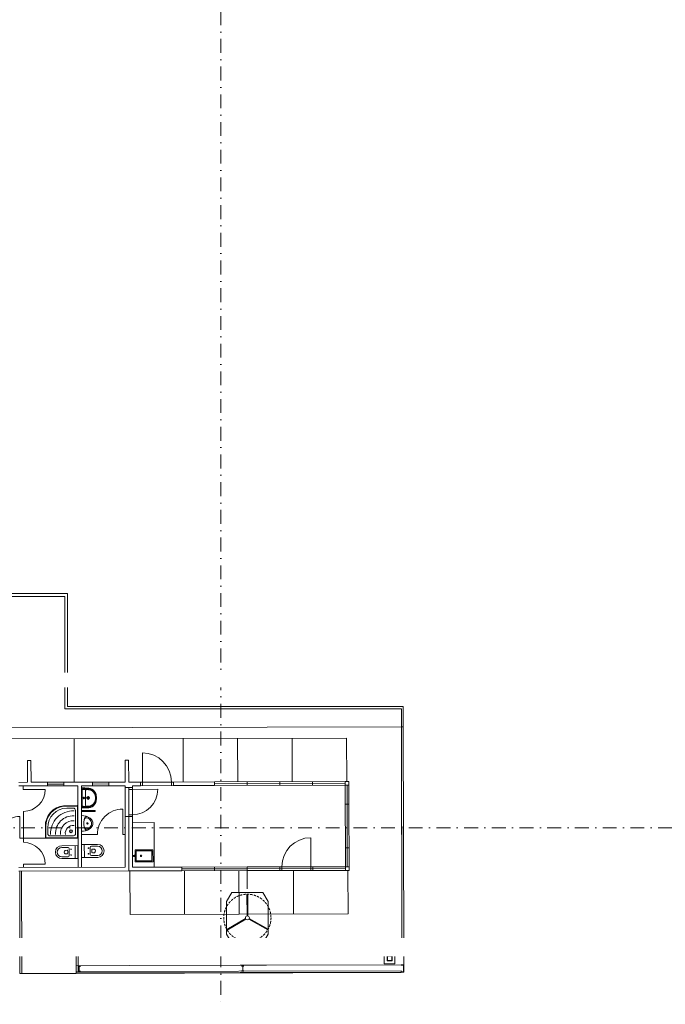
# Model space of a CAD drawing. Header units: millimetres. Extents: x -725694 to 4766210, y -2984614 to 2187451.
# Tile 185 of 256: x 445016 to 462781, y -4850 to 22233. Entities that reach past the tile are written whole.
import ezdxf
from ezdxf import colors
from ezdxf.entities.mleader import LeaderData, LeaderLine
from ezdxf.math import Vec2, Vec3

# ---------------------------------------------------------------- set-up
doc = ezdxf.new("R2010")
doc.units = ezdxf.units.MM
for name, pattern in [('CENTERX2', [101.6, 63.5, -12.7, 12.7, -12.7]), ('DASHDOT', [25.4, 12.7, -6.35, 0, -6.35]), ('HIDDEN', [9.525, 6.35, -3.175])]:
    doc.linetypes.add(name, pattern=pattern)
for name, color, linetype, lineweight in [('A99_N_txt-popis-50 @ 200', 7, 'Continuous', 9), ('A99_S_kce-rez-ten', 7, 'Continuous', 9), ('A99_S_osy', 7, 'CENTERX2', 5)]:
    doc.layers.add(name, color=color, linetype=linetype, lineweight=lineweight)
doc.styles.add('A99_popis', font='isocpeur.ttf')

# ---------------------------------------------------------------- blocks, each defined once
blk = doc.blocks.new('800-100')
at = {"linetype": 'Continuous', "lineweight": 0}
for p, q in [((0, -100), (0, 800)), ((50, 0), (-850, 0)), ((-800, -100), (-800, 0)), ((50, -100), (-850, -100))]:
    blk.add_line(p, q, dxfattribs=at)
blk.add_arc((0, 0), 800, 90, 180, dxfattribs=at)
blk = doc.blocks.new('wc-pud')
at = {"lineweight": 5}
for p, q in [((-178, -442), (-178, 0)), ((-178, 0), (178, 0)), ((178, 0), (178, -442)), ((-178, -75), (178, -75)), ((-128, -442), (-128, -270)), ((-98, -240), (98, -240)), ((-92, -190), (-62, -190)), ((-78, -175), (-78, -205)), ((62, -190), (92, -190)), ((78, -175), (78, -205)), ((128, -270), (128, -442)), ((-50, -300), (-50, -352)), ((-30, -280), (30, -280)), ((50, -300), (50, -352))]:
    blk.add_line(p, q, dxfattribs=at)
for centre in [(-78, -190), (78, -190)]:
    blk.add_circle(centre, 7.5, dxfattribs=at)
for centre, radius, start, end in [((-98, -270), 30, 90, 180), ((98, -270), 30, 0, 90), ((0, -442), 178, 180, 0), ((0, -442), 128, 180, 0), ((-30, -300), 20, 90, 180), ((2, -318), 61.7, 213.2659, 268.4872), ((-2, -318), 61.7, 271.5128, 326.7341), ((30, -300), 20, 0, 90)]:
    blk.add_arc(centre, radius, start, end, dxfattribs=at)
blk = doc.blocks.new('rohova-kruh90')
at = {"lineweight": 0}
for points in [[(0, 0), (874, 0, 0.40794), (896, 22), (896, 330, 0.390394), (391, 892), (22, 896, 0.409143), (0, 874)], [(7, 22, 0.406743), (22, 7), (874, 7, 0.406734), (889, 22), (889, 330, 0.39027), (391, 885), (22, 889, 0.40753), (7, 874)], [(13, 22, 0.404377), (22, 13), (874, 13, 0.404372), (883, 22), (883, 330, 0.390143), (391, 878), (22, 883, 0.404372), (13, 874)], [(125, 829, 0.407116), (67, 771), (67, 125, 0.41872), (125, 67), (771, 67, 0.418721), (829, 125), (829, 289, 0.409609), (305, 829)]]:
    blk.add_lwpolyline(points, format="xyb", close=True, dxfattribs=at)
for radius in [41.1, 30.3]:
    blk.add_circle((193, 193), radius, dxfattribs=at)
for radius, start, end in [(620, 357.6545, 92.364), (485, 356.9971, 93.0214), (350, 355.833, 94.1855), (216, 353.2059, 96.8126)]:
    blk.add_arc((132, 132), radius, start, end, dxfattribs=at)
blk = doc.blocks.new('I160')
for p, q in [((-37, 160), (-37, 158)), ((-37, 160), (37, 160)), ((-37, 0), (-37, 2)), ((37, 0), (-37, 0)), ((-8, 148), (-34, 154)), ((-8, 12), (-34, 6)), ((-3, 18), (-3, 142)), ((3, 18), (3, 142)), ((8, 148), (34, 154)), ((8, 12), (34, 6)), ((37, 160), (37, 158)), ((37, 0), (37, 2))]:
    blk.add_line(p, q)
for centre, radius, start, end in [((-33, 158), 3.8, 180, 256), ((-33, 2), 3.8, 104, 180), ((-9, 142), 6.3, 0, 76), ((-9, 18), 6.3, 284, 0), ((9, 142), 6.3, 104, 180), ((9, 18), 6.3, 180, 256), ((33, 158), 3.8, 284, 0), ((33, 2), 3.8, 0, 76)]:
    blk.add_arc(centre, radius, start, end)
blk = doc.blocks.new('TURNIKET')
at = {"lineweight": 0, "ltscale": 2}
for p, q in [((-575, 450), (-425, 700)), ((-425, 700), (425, 700)), ((575, 450), (425, 700)), ((-575, 450), (-575, -450)), ((-51, 18), (-568, 316)), ((-41, 35), (-558, 334)), ((558, 334), (41, 35)), ((568, 316), (51, 18)), ((575, 450), (575, -450)), ((-10, -53), (-10, -650)), ((10, -53), (10, -650)), ((-575, -450), (-425, -700)), ((575, -450), (425, -700)), ((-425, -700), (425, -700))]:
    blk.add_line(p, q, dxfattribs=at)
at = {"linetype": 'HIDDEN', "lineweight": 0, "ltscale": 10}
blk.add_circle((0, 0), 650, dxfattribs=at)
at = {"lineweight": 0, "ltscale": 2}
blk.add_circle((0, 0), 54, dxfattribs=at)

msp = doc.modelspace()

# ---------------------------------------------------------------- linework, layer by layer
at = {"layer": 'A99_S_kce-rez-ten', "lineweight": 9, "ltscale": 2}
for p, q in [((455532.6, -3162.2), (455520, 3275.6)), ((455520, 2777.8), (443712, 2752.8)), ((455520, 2777.8), (443712, 2752.8)), ((455520, 2777.8), (455570, 2777.9)), ((455520, 2777.8), (455570, 2777.9)), ((455532.6, -3162.2), (455520, 2777.8)), ((455582.7, -3212.1), (455570, 2777.9)), ((455582.7, -3212.1), (455570, 2777.9)), ((443712.7, 2452.8), (454012.7, 2474.6)), ((443712.7, 2452.8), (454012.7, 2474.6)), ((446515.2, 1258.7), (446512.7, 2458.7)), ((446515.2, 1258.7), (446512.7, 2458.7)), ((449515.2, 1265.1), (449512.7, 2465.1)), ((449515.2, 1265.1), (449512.7, 2465.1)), ((451015.2, 1268.3), (451012.7, 2468.3)), ((451015.2, 1268.3), (451012.7, 2468.3)), ((452515.2, 1271.4), (452512.7, 2471.4)), ((452515.2, 1271.4), (452512.7, 2471.4)), ((454015.2, 1274.6), (454012.7, 2474.6)), ((454015.2, 1274.6), (454012.7, 2474.6)), ((445226.7, 1856), (445326.7, 1856.2)), ((445226.7, 1856), (445326.7, 1856.2)), ((445227.9, 1256), (445226.7, 1856)), ((445227.9, 1256), (445226.7, 1856)), ((445327.9, 1256.2), (445326.7, 1856.2)), ((445327.9, 1256.2), (445326.7, 1856.2)), ((448013.9, 1861.9), (447913.9, 1861.7)), ((448013.9, 1861.9), (447913.9, 1861.7)), ((447915.2, 1261.7), (447913.9, 1861.7)), ((447915.2, 1261.7), (447913.9, 1861.7)), ((448015.2, 1261.9), (448013.9, 1861.9)), ((448015.2, 1261.9), (448013.9, 1861.9)), ((445227.9, 1256), (444990.7, 1255.5)), ((444990.9, 1155.5), (445778.1, 1157.2)), ((444990.9, 1155.5), (445778.1, 1157.2)), ((445115.6, 1055.8), (445115.4, 1155.8)), ((445115.6, 1055.8), (445115.4, 1155.8)), ((445777.9, 1257.2), (445327.9, 1256.2)), ((446227.9, 1258.1), (445777.9, 1257.2)), ((446227.9, 1258.1), (445777.9, 1257.2)), ((445778.1, 1157.2), (445777.9, 1257.2)), ((445778.1, 1157.2), (445777.9, 1257.2)), ((446228, 1208.1), (445778, 1207.2)), ((446228, 1208.1), (445778, 1207.2)), ((446228.1, 1158.1), (445778.1, 1157.2)), ((446228.1, 1158.1), (445778.1, 1157.2)), ((447015.2, 1259.8), (446227.9, 1258.1)), ((447015.2, 1259.8), (446227.9, 1258.1)), ((446227.9, 1258.1), (446228.1, 1158.1)), ((446227.9, 1258.1), (446228.1, 1158.1)), ((446228.1, 1158.1), (446615.4, 1159)), ((446228.1, 1158.1), (446615.4, 1159)), ((446620.2, -1081), (446615.4, 1159)), ((446620.2, -1081), (446615.4, 1159)), ((446715.4, 1159.2), (447015.4, 1159.8)), ((446715.4, 1159.2), (447015.4, 1159.8)), ((446720.2, -1080.8), (446715.4, 1159.2)), ((446720.2, -1080.8), (446715.4, 1159.2)), ((447465.2, 1260.8), (447015.2, 1259.8)), ((447465.2, 1260.8), (447015.2, 1259.8)), ((447015.4, 1159.8), (447015.2, 1259.8)), ((447015.4, 1159.8), (447015.2, 1259.8)), ((447465.3, 1210.8), (447015.3, 1209.8)), ((447465.3, 1210.8), (447015.3, 1209.8)), ((447465.4, 1160.8), (447015.4, 1159.8)), ((447465.4, 1160.8), (447015.4, 1159.8)), ((447915.2, 1261.7), (447465.2, 1260.8)), ((447915.2, 1261.7), (447465.2, 1260.8)), ((447465.2, 1260.8), (447465.4, 1160.8)), ((447465.2, 1260.8), (447465.4, 1160.8)), ((447465.4, 1160.8), (447915.4, 1161.7)), ((447465.4, 1160.8), (447915.4, 1161.7)), ((447915.4, 1161.7), (447915.5, 1111.7)), ((447915.4, 1161.7), (447915.5, 1111.7)), ((448015.5, 1111.9), (447915.5, 1111.7)), ((448015.5, 1111.9), (447915.5, 1111.7)), ((447915.6, 1061.7), (447915.5, 1111.7)), ((447915.6, 1061.7), (447915.5, 1111.7)), ((448015.2, 1261.9), (448344.2, 1262.6)), ((448344.2, 1262.6), (448015.2, 1261.9)), ((448015.2, 1261.9), (448344.2, 1262.6)), ((448344.2, 1262.6), (448015.2, 1261.9)), ((448115.5, 1112.1), (448015.5, 1111.9)), ((448115.5, 1112.1), (448015.5, 1111.9)), ((448017.2, 311.9), (448015.5, 1111.9)), ((448115.6, 1062.1), (448115.5, 1112.1)), ((448115.6, 1062.1), (448115.5, 1112.1)), ((448344.2, 1262.6), (448344.4, 1162.6)), ((448344.2, 1262.6), (448344.4, 1162.6)), ((449244.2, 1264.5), (450373.2, 1266.9)), ((449244.2, 1264.5), (450373.2, 1266.9)), ((449244.2, 1264.5), (449244.4, 1164.5)), ((449244.2, 1264.5), (449244.4, 1164.5)), ((454073.2, 1274.7), (450373.2, 1266.9)), ((454073.2, 1274.7), (450373.2, 1266.9)), ((450373.4, 1166.9), (450373.2, 1266.9)), ((450373.4, 1166.9), (450373.2, 1266.9)), ((450373.3, 1216.9), (453973.3, 1224.5)), ((450373.3, 1216.9), (453973.3, 1224.5)), ((453973.4, 1174.5), (450373.4, 1166.9)), ((453973.4, 1174.5), (450373.4, 1166.9)), ((451273.4, 1168.8), (451273.2, 1268.8)), ((451273.4, 1168.8), (451273.2, 1268.8)), ((452173.4, 1170.7), (452173.2, 1270.7)), ((452173.4, 1170.7), (452173.2, 1270.7)), ((453073.4, 1172.6), (453073.2, 1272.6)), ((453073.4, 1172.6), (453073.2, 1272.6)), ((453973.4, 1174.5), (453974.5, 654.5)), ((453973.4, 1174.5), (453974.5, 654.5)), ((454028.1, -1065.4), (454023.4, 1174.6)), ((454028.1, -1065.4), (454023.4, 1174.6)), ((454074.5, 654.7), (454073.2, 1274.7)), ((454073.2, 1274.7), (454074.5, 654.7)), ((454073.4, 1174.7), (454073.2, 1274.7)), ((454074.5, 654.7), (454073.2, 1274.7)), ((454073.2, 1274.7), (454074.5, 654.7)), ((454073.4, 1174.7), (454073.2, 1274.7)), ((445715.6, 1057.1), (445115.6, 1055.8)), ((445715.6, 1057.1), (445115.6, 1055.8)), ((447917.1, 361.7), (447915.6, 1061.7)), ((447917.1, 361.7), (447915.6, 1061.7)), ((448115.6, 1062.1), (448015.6, 1061.9)), ((448115.6, 1062.1), (448015.6, 1061.9)), ((448115.6, 1062.1), (448815.6, 1063.6)), ((448115.6, 1062.1), (448815.6, 1063.6)), ((448117.1, 362.1), (448115.6, 1062.1)), ((448117.1, 362.1), (448115.6, 1062.1)), ((453974.5, 654.5), (454074.5, 654.7)), ((453974.5, 654.5), (454074.5, 654.7)), ((453977, -545.5), (453974.5, 654.5)), ((453977, -545.5), (453974.5, 654.5)), ((453977, -545.5), (453974.5, 654.5)), ((453977, -545.5), (453974.5, 654.5)), ((454078.1, -1065.3), (454074.5, 654.7)), ((454078.1, -1065.3), (454074.5, 654.7)), ((445017.2, 315.6), (445018.5, -284.4)), ((445017.2, 315.6), (445018.5, -284.4)), ((445118.7, -394.2), (445116.9, 455.8)), ((445118.7, -394.2), (445116.9, 455.8)), ((447853.8, -178.4), (447852.3, 521.6)), ((447853.8, -178.4), (447852.3, 521.6)), ((447917.2, 311.7), (447917.1, 361.7)), ((447917.2, 311.7), (447917.1, 361.7)), ((448017.2, 311.9), (447917.2, 311.7)), ((448017.2, 311.9), (447917.2, 311.7)), ((447917.2, 311.7), (447920.2, -1078.3)), ((447917.2, 311.7), (447917.3, 261.7)), ((447917.2, 311.7), (447920.2, -1078.3)), ((447917.2, 311.7), (447917.3, 261.7)), ((448117.1, 362.1), (448017.1, 361.9)), ((448117.1, 362.1), (448017.1, 361.9)), ((448117.2, 312.1), (448017.2, 311.9)), ((448117.2, 312.1), (448017.2, 311.9)), ((448017.2, 311.9), (448020.4, -1178.1)), ((448017.2, 311.9), (448020.4, -1178.1)), ((448117.2, 312.1), (448117.1, 362.1)), ((448117.2, 312.1), (448117.1, 362.1)), ((448117.2, 312.1), (448117.3, 262.1)), ((448117.2, 312.1), (448117.3, 262.1)), ((448717.6, 146.4), (448117.6, 145.1)), ((448717.6, 146.4), (448117.6, 145.1)), ((448720.2, -1076.6), (448717.6, 146.4)), ((448720.2, -1076.6), (448717.6, 146.4)), ((447153.8, -179.9), (446718.3, -180.8)), ((447153.8, -179.9), (446718.3, -180.8)), ((447853.8, -178.4), (447918.3, -178.3)), ((447853.8, -178.4), (447918.3, -178.3)), ((445118.5, -284.2), (445018.5, -284.4)), ((445118.5, -284.2), (445018.5, -284.4)), ((445118.5, -284.2), (446618.5, -281)), ((445118.5, -284.2), (446618.5, -281)), ((453977, -545.5), (454077, -545.3)), ((453977, -545.5), (454077, -545.3)), ((453977, -545.5), (453978.1, -1065.5)), ((453977, -545.5), (453978.1, -1065.5)), ((447920.2, -1078.3), (444995.6, -1084.5)), ((447920.2, -1078.3), (444995.6, -1084.5)), ((445720, -993), (445120, -994.2)), ((445720, -993), (445120, -994.2)), ((445120.2, -1084.2), (445120, -994.2)), ((445120.2, -1084.2), (445120, -994.2)), ((451278.2, -1071.2), (449478.2, -1075)), ((451278.2, -1071.2), (449478.2, -1075)), ((449478.2, -1075), (449478.4, -1175)), ((449478.2, -1075), (449478.4, -1175)), ((450378.2, -1073.1), (450378.4, -1173.1)), ((450378.2, -1073.1), (450378.4, -1173.1)), ((453978.1, -1065.5), (451278.2, -1071.2)), ((453978.1, -1065.5), (451278.2, -1071.2)), ((451278.2, -1071.2), (451278.4, -1171.2)), ((451278.2, -1071.2), (451278.4, -1171.2)), ((451278.2, -1071.2), (451278.4, -1171.2)), ((451278.2, -1071.2), (451278.4, -1171.2)), ((452178.2, -1069.3), (452178.4, -1169.3)), ((452178.2, -1069.3), (452178.4, -1169.3)), ((452178.2, -1069.3), (452178.4, -1169.3)), ((452178.2, -1069.3), (452178.4, -1169.3)), ((453078.1, -1067.4), (453078.4, -1167.4)), ((453078.1, -1067.4), (453078.4, -1167.4)), ((453078.1, -1067.4), (453078.4, -1167.4)), ((453078.1, -1067.4), (453078.4, -1167.4)), ((448020.4, -1178.1), (444995.8, -1184.5)), ((448020.4, -1178.1), (444995.8, -1184.5)), ((445021.8, -3951.4), (445015.9, -1184.4)), ((445021.8, -4000), (445015.9, -1184.4)), ((445071.8, -3951.3), (445065.9, -1184.3)), ((445071.8, -3951.3), (445065.9, -1184.3)), ((448020.4, -1178.1), (449478.4, -1175)), ((448020.4, -1178.1), (449478.4, -1175)), ((448020.4, -1178.1), (449478.4, -1175)), ((448049.4, -1178), (448051.9, -2378)), ((449478.3, -1125), (451278.3, -1121.2)), ((449478.3, -1125), (451278.3, -1121.2)), ((451278.4, -1171.2), (449478.4, -1175)), ((451278.4, -1171.2), (449478.4, -1175)), ((449549.4, -1174.8), (449551.9, -2374.8)), ((449549.4, -1174.8), (449551.9, -2374.8)), ((451049.4, -1171.7), (451051.9, -2371.7)), ((451278.3, -1121.2), (453978.3, -1115.5)), ((451278.3, -1121.2), (453978.3, -1115.5)), ((454078.4, -1165.3), (451278.4, -1171.2)), ((454078.4, -1165.3), (451278.4, -1171.2)), ((451279.4, -1671.2), (451278.4, -1171.2)), ((452549.4, -1168.5), (452551.9, -2368.5)), ((454049.4, -1165.3), (454051.9, -2365.3)), ((454051.9, -2365.3), (448051.9, -2378)), ((455122.6, -3163.1), (446570.1, -3181.1)), ((446571.8, -3948.1), (446570.1, -3181.1)), ((446571.8, -3948.1), (446570.1, -3181.1)), ((455122.7, -3213.1), (446620.2, -3231)), ((446621.8, -3948), (446620.2, -3231)), ((446621.8, -3948), (446620.2, -3231)), ((455262.6, -3162.8), (455532.6, -3162.2)), ((455262.6, -3162.8), (455532.6, -3162.2)), ((455262.7, -3212.8), (455582.7, -3212.1)), ((455262.7, -3212.8), (455582.7, -3212.1)), ((455583.9, -3762.1), (455582.7, -3212.1)), ((455632.9, -3332), (447183, -3349.9)), ((455632.9, -3332), (447183, -3349.9)), ((447183.3, -3484.9), (447183, -3349.9)), ((447183.3, -3484.9), (447183, -3349.9)), ((455633.1, -3407), (447183.1, -3424.9)), ((455633.1, -3407), (447183.1, -3424.9)), ((455633.2, -3467), (447183.3, -3484.9)), ((455633.2, -3467), (447183.3, -3484.9)), ((455633.2, -3467), (455632.9, -3332)), ((455633.2, -3467), (455632.9, -3332)), ((445071.9, -4001.3), (445071.4, -3784.3)), ((445071.9, -4001.3), (445071.4, -3784.3)), ((446571.4, -3781.1), (455583.9, -3762.1)), ((446571.4, -3781.1), (455583.9, -3762.1)), ((448024.8, -3781, 0), (455582.8, -3762.1)), ((448024.8, -3781, 0), (455582.8, -3762.1)), ((455508.9, -3772.2), (455508.9, -3762.2)), ((455508.9, -3772.2), (455508.9, -3762.2)), ((446571.9, -3998.1), (445021.8, -4000)), ((446571.9, -3998.1), (445071.9, -4001.3)), ((446571.8, -3948.1), (455509.2, -3929.2)), ((446571.8, -3948.1), (455509.2, -3929.2)), ((446571.8, -3948.1), (446571.9, -3998.1)), ((446571.8, -3948.1), (446571.9, -3998.1)), ((446571.8, -3981.1), (455584.3, -3962.1)), ((446571.8, -3981.1), (455584.3, -3962.1)), ((446571.9, -3998.1), (455509.3, -3979.2)), ((446571.9, -3998.1), (455509.3, -3979.2)), ((448025.3, -3981, 0), (455583.3, -3962.1)), ((448025.3, -3981, 0), (455583.3, -3962.1)), ((455509.2, -3929.2), (455509.3, -3979.2)), ((455509.2, -3929.2), (455509.3, -3979.2)), ((455509.3, -3962.2), (455509.3, -3952.2)), ((455509.3, -3962.2), (455509.3, -3952.2))]:
    msp.add_line(p, q, dxfattribs=at)
at = {"layer": 'A99_S_kce-rez-ten', "lineweight": 5, "ltscale": 2}
for p, q in [((446715.5, 1100.3), (446775.2, 1100.4)), ((446715.5, 1100.3), (446775.2, 1100.4)), ((446716.7, 550.3), (446715.5, 1100.3)), ((446716.7, 550.3), (446715.5, 1100.3)), ((446735.6, 1053.1), (446739.8, 1080.4)), ((446735.6, 1053.1), (446739.8, 1080.4)), ((446736.6, 597.6), (446735.6, 1053.1)), ((446736.6, 597.6), (446735.6, 1053.1)), ((446775.2, 1080.4), (446739.8, 1080.4)), ((446775.2, 1080.4), (446739.8, 1080.4)), ((446817, 825.5), (446745.2, 825.4)), ((446817, 825.5), (446745.2, 825.4)), ((446781.1, 861.3), (446781.2, 789.6)), ((446781.1, 861.3), (446781.2, 789.6)), ((446826.1, 825.5), (446825.7, 1025.5)), ((446826.1, 825.5), (446825.7, 1025.5)), ((446826.1, 825.5), (446826.6, 625.6)), ((446826.1, 825.5), (446826.6, 625.6)), ((446947.1, 825.8), (446847.1, 825.6)), ((446947.1, 825.8), (446847.1, 825.6)), ((446897, 875.7), (446897.2, 775.7)), ((446897, 875.7), (446897.2, 775.7)), ((446776.3, 550.4), (446716.7, 550.3)), ((446776.3, 550.4), (446716.7, 550.3)), ((446736.6, 597.6), (446740.9, 570.4)), ((446736.6, 597.6), (446740.9, 570.4)), ((446776.2, 570.4), (446740.9, 570.4)), ((446776.2, 570.4), (446740.9, 570.4)), ((446718.1, -89.9), (446717.2, 340.5)), ((446718.1, -89.9), (446717.2, 340.5))]:
    msp.add_line(p, q, dxfattribs=at)
at = {"layer": 'A99_S_kce-rez-ten', "lineweight": 9, "ltscale": 2}
for points in [[(446334.9, 3346), (446334.9, 3346), (446334.9, 6445.7), (438880, 6445.7), (438880, 6445.7)], [(438880, 6365.7), (438880, 6365.7), (446254.9, 6365.7), (446254.9, 3280), (446254.9, 3280)], [(446254.9, 3275.5), (446254.9, 3275.5), (455520, 3275.6), (455520, 3275.6)], [(455570, 2777.9), (455570, 3346), (446334.9, 3346), (446334.9, 3346)], [(448344.4, 1162.6), (448115.4, 1162.1), (448115.5, 1112.1)], [(448344.4, 1162.6), (448115.4, 1162.1), (448115.5, 1112.1)], [(450373.2, 1266.9), (449244.2, 1264.5)], [(450373.2, 1266.9), (449244.2, 1264.5)], [(450373.4, 1166.9), (449244.4, 1164.5)], [(450373.4, 1166.9), (449244.4, 1164.5)], [(448117.2, 312.1), (448120.2, -1077.9), (449478.2, -1075)], [(447917.2, 261.7), (447917.3, 261.7)], [(447917.2, 261.7), (447917.3, 261.7)], [(455047.4, -3088.2), (455048.8, -3733.2), (455338.8, -3732.6), (455337.4, -3087.6), (455047.4, -3088.2)], [(455338.8, -3732.6), (455337.4, -3087.6), (455047.4, -3088.2), (455048.8, -3733.2), (455338.8, -3732.6)], [(455047.4, -3088.2), (455048.8, -3733.2), (455338.8, -3732.6), (455337.4, -3087.6), (455047.4, -3088.2)], [(455338.8, -3732.6), (455337.4, -3087.6), (455047.4, -3088.2), (455048.8, -3733.2), (455338.8, -3732.6)], [(455262.9, -3302.8), (455262.6, -3162.8), (455122.6, -3163.1), (455122.9, -3303.1), (455262.9, -3302.8)], [(455262.9, -3302.8), (455262.6, -3162.8), (455122.6, -3163.1), (455122.9, -3303.1), (455262.9, -3302.8)], [(455252.9, -3292.8), (455252.6, -3172.8), (455132.6, -3173), (455132.9, -3293), (455252.9, -3292.8)], [(455252.9, -3292.8), (455252.6, -3172.8), (455132.6, -3173), (455132.9, -3293), (455252.9, -3292.8)], [(455263.6, -3657.8), (455263.3, -3517.8), (455123.3, -3518.1), (455123.6, -3658.1), (455263.6, -3657.8)], [(455263.6, -3657.8), (455263.3, -3517.8), (455123.3, -3518.1), (455123.6, -3658.1), (455263.6, -3657.8)], [(455253.6, -3647.8), (455253.4, -3527.8), (455133.4, -3528), (455133.6, -3648), (455253.6, -3647.8)], [(455253.6, -3647.8), (455253.4, -3527.8), (455133.4, -3528), (455133.6, -3648), (455253.6, -3647.8)], [(455509.3, -3962.2), (455584.3, -3962.1), (455583.9, -3762.1), (455508.9, -3762.2)], [(455509.3, -3962.2), (455577.5, -3962.1), (455583.3, -3962.1), (455583.9, -3762.1), (455508.9, -3762.2), (455508.9, -3772.2), (455573.9, -3772.1), (455574.3, -3952.1), (455509.3, -3952.2), (455509.3, -3962.3)], [(455509.3, -3962.2), (455584.3, -3962.1), (455583.9, -3762.1), (455508.9, -3762.2)], [(455509.3, -3962.2), (455577.5, -3962.1), (455583.3, -3962.1), (455583.9, -3762.1), (455508.9, -3762.2), (455508.9, -3772.2), (455573.9, -3772.1), (455574.3, -3952.1), (455509.3, -3952.2), (455509.3, -3962.3)], [(455509.3, -3952.2), (455574.3, -3952.1), (455573.9, -3772.1), (455508.9, -3772.2)], [(455509.3, -3952.2), (455574.3, -3952.1), (455573.9, -3772.1), (455508.9, -3772.2)]]:
    msp.add_lwpolyline(points, dxfattribs=at)
for points in [[(453973.4, 1174.5), (454073.4, 1174.7), (454073.2, 1274.7), (453973.2, 1274.5)], [(453973.4, 1174.5), (454073.4, 1174.7), (454073.2, 1274.7), (453973.2, 1274.5)], [(446716.9, 483.2), (446716.9, 457.2), (447091.8, 458), (447091.7, 484)], [(446716.9, 483.2), (446716.9, 457.2), (447091.8, 458), (447091.7, 484)], [(453978.1, -1065.5), (454078.1, -1065.3), (454078.4, -1165.3), (453978.4, -1165.5)], [(453978.1, -1065.5), (454078.1, -1065.3), (454078.4, -1165.3), (453978.4, -1165.5)], [(454872.8, -3268.6), (454622.8, -3269.1), (454622.5, -3119.1), (454872.5, -3118.6)], [(454872.8, -3268.6), (454622.8, -3269.1), (454622.5, -3119.1), (454872.5, -3118.6)], [(455338.8, -3732.6), (455048.8, -3733.2), (455047.4, -3088.2), (455337.4, -3087.6)], [(455338.8, -3732.6), (455048.8, -3733.2), (455047.4, -3088.2), (455337.4, -3087.6)], [(455262.9, -3302.8), (455122.9, -3303.1), (455122.6, -3163.1), (455262.6, -3162.8)], [(455262.9, -3302.8), (455122.9, -3303.1), (455122.6, -3163.1), (455262.6, -3162.8)], [(455252.9, -3292.8), (455132.9, -3293), (455132.6, -3173), (455252.6, -3172.8)], [(455252.9, -3292.8), (455132.9, -3293), (455132.6, -3173), (455252.6, -3172.8)], [(455263.6, -3657.8), (455123.6, -3658.1), (455123.3, -3518.1), (455263.3, -3517.8)], [(455263.6, -3657.8), (455123.6, -3658.1), (455123.3, -3518.1), (455263.3, -3517.8)], [(455253.6, -3647.8), (455133.6, -3648), (455133.4, -3528), (455253.4, -3527.8)], [(455253.6, -3647.8), (455133.6, -3648), (455133.4, -3528), (455253.4, -3527.8)]]:
    msp.add_lwpolyline(points, close=True, dxfattribs=at)
at = {"layer": 'A99_S_kce-rez-ten', "lineweight": 5, "ltscale": 2}
for points in [[(448191, -602.9), (448191.7, -930.1), (448683.9, -929), (448683.2, -601.9)], [(448191, -602.9), (448191.7, -930.1), (448683.9, -929), (448683.2, -601.9)], [(448221.1, -632.9), (448221.6, -900), (448653.8, -899.1), (448653.2, -632)], [(448221.1, -632.9), (448221.6, -900), (448653.8, -899.1), (448653.2, -632)]]:
    msp.add_lwpolyline(points, close=True, dxfattribs=at)
for centre, radius in [((446781.1, 825.5), 20), ((446781.1, 825.5), 20), ((446897.1, 825.7), 37.5), ((446897.1, 825.7), 37.5), ((446897.1, 825.7), 25), ((446897.1, 825.7), 25), ((446880.6, 126.8), 19.4), ((446880.6, 126.8), 19.4), ((448162, -766.6), 20.1), ((448162, -766.6), 20.1), ((448356.7, -766.1), 20.1), ((448356.7, -766.1), 20.1)]:
    msp.add_circle(centre, radius, dxfattribs=at)
for centre, radius, start, end in [((446771.4, -422.6), 1523.1, 84.61399, 89.85945), ((446771.4, -422.6), 1523.1, 84.61399, 89.85945), ((446893.4, 864.4), 230.3, 37.10844, 84.7609), ((446893.4, 864.4), 230.3, 37.10844, 84.7609), ((446823.2, -265.3), 1321.3, 88.59431, 93.80045), ((446823.2, -265.3), 1321.3, 88.59431, 93.80045), ((446771.4, -422.6), 1503.1, 84.60327, 89.85772), ((446771.4, -422.6), 1503.1, 84.60327, 89.85772), ((446855.7, 1025.6), 30, 90.12122, 180.12122), ((446855.7, 1025.6), 30, 90.12122, 180.12122), ((446868.2, 858.7), 197.3, 78.00989, 93.64991), ((446868.2, 858.7), 197.3, 78.00989, 93.64991), ((446887.8, 836.5), 216.3, 53.8824, 84.33061), ((446887.8, 836.5), 216.3, 53.8824, 84.33061), ((446886.7, 841.6), 233.7, 42.29439, 83.59166), ((446886.7, 841.6), 233.7, 42.29439, 83.59166), ((446889.1, 839.8), 212.8, 13.06762, 53.63637), ((446889.1, 839.8), 212.8, 13.06762, 53.63637), ((446904, 857.6), 210.1, 8.30544, 42.22648), ((446904, 857.6), 210.1, 8.30544, 42.22648), ((446895.4, 863.7), 229.1, 6.09345, 37.54533), ((446895.4, 863.7), 229.1, 6.09345, 37.54533), ((446700.7, 825.3), 400.7, 351.24317, 8.99926), ((446700.7, 825.3), 400.7, 351.24317, 8.99926), ((446716.1, 825.3), 400.7, 351.24317, 8.99926), ((446716.1, 825.3), 400.7, 351.24317, 8.99926), ((446727.5, 825.3), 400.7, 351.24317, 8.99926), ((446727.5, 825.3), 400.7, 351.24317, 8.99926), ((446818.6, 1918.4), 1323.4, 266.44595, 271.64416), ((446818.6, 1918.4), 1323.4, 266.44595, 271.64416), ((446766.1, 2073.5), 1503.1, 270.38472, 275.63917), ((446766.1, 2073.5), 1503.1, 270.38472, 275.63917), ((446766.1, 2073.5), 1523.1, 270.38299, 275.62844), ((446766.1, 2073.5), 1523.1, 270.38299, 275.62844), ((446856.6, 625.6), 30, 180.12122, 270.12122), ((446856.6, 625.6), 30, 180.12122, 270.12122), ((446868.3, 792.6), 197.3, 266.59252, 282.23255), ((446868.3, 792.6), 197.3, 266.59252, 282.23255), ((446887.9, 814.9), 216.3, 275.91183, 306.36003), ((446887.9, 814.9), 216.3, 275.91183, 306.36003), ((446886.8, 809.8), 233.7, 276.65078, 317.94804), ((446886.8, 809.8), 233.7, 276.65078, 317.94804), ((446893.5, 787), 230.3, 275.48154, 323.134), ((446893.5, 787), 230.3, 275.48154, 323.134), ((446889.2, 811.5), 212.8, 306.60607, 347.17482), ((446889.2, 811.5), 212.8, 306.60607, 347.17482), ((446904.1, 793.8), 210.1, 318.01596, 351.937), ((446904.1, 793.8), 210.1, 318.01596, 351.937), ((446895.5, 787.7), 229.1, 322.69711, 354.14899), ((446895.5, 787.7), 229.1, 322.69711, 354.14899), ((446735.4, -16.6), 357.6, 52.73518, 92.91851), ((446735.4, -16.6), 357.6, 52.73518, 92.91851), ((446953.3, 193.3), 167.4, 138.14818, 172.65978), ((446953.3, 193.3), 167.4, 138.14818, 172.65978), ((446857.7, 213.5), 69.7, 55.26504, 161.77951), ((446857.7, 213.5), 69.7, 55.26504, 161.77951), ((446856.4, 280.7), 36.9, 60.56805, 138.82657), ((446856.4, 280.7), 36.9, 60.56805, 138.82657), ((447207.8, 127.1), 429.5, 168.23522, 191.87343), ((447207.8, 127.1), 429.5, 168.23522, 191.87343), ((446958.1, 61.7), 172.1, 187.65938, 216.18626), ((446958.1, 61.7), 172.1, 187.65938, 216.18626), ((446858.4, 36.9), 68.5, 194.27548, 302.21987), ((446858.4, 36.9), 68.5, 194.27548, 302.21987), ((446796.8, 162.5), 208.1, 298.10475, 333.1086), ((446796.8, 162.5), 208.1, 298.10475, 333.1086), ((446823.1, 114.6), 173, 23.09055, 64.53401), ((446823.1, 114.6), 173, 23.09055, 64.53401), ((446850.1, 133.8), 182, 295.91469, 338.69962), ((446850.1, 133.8), 182, 295.91469, 338.69962), ((446837, 105.6), 199, 23.55709, 54.724), ((446837, 105.6), 199, 23.55709, 54.724), ((446868.7, 125.2), 127.1, 333.47247, 26.76996), ((446868.7, 125.2), 127.1, 333.47247, 26.76996), ((446894.9, 126.1), 137.7, 334.89176, 25.35068), ((446894.9, 126.1), 137.7, 334.89176, 25.35068), ((446729.8, 271.4), 361.5, 268.13217, 303.54299), ((446729.8, 271.4), 361.5, 268.13217, 303.54299), ((446857.1, -21.5), 42.2, 205.86741, 284.82371), ((446857.1, -21.5), 42.2, 205.86741, 284.82371)]:
    msp.add_arc(centre, radius, start, end, dxfattribs=at)
at = {"layer": 'A99_S_kce-rez-ten', "lineweight": 9, "ltscale": 2}
for centre, radius, start, end in [((445115.6, 1055.8), 600, 270.12122, 0.12122), ((445115.6, 1055.8), 600, 270.12122, 0.12122), ((448115.6, 1062.1), 700, 270.12122, 0.12122), ((448115.6, 1062.1), 700, 270.12122, 0.12122), ((445018.5, -284.4), 600, 90.12122, 180.12122), ((445018.5, -284.4), 600, 90.12122, 180.12122), ((447853.8, -178.4), 700, 90.12122, 180.12122), ((447853.8, -178.4), 700, 90.12122, 180.12122), ((445120, -994.2), 600, 0.12122, 90.12122), ((445120, -994.2), 600, 0.12122, 90.12122)]:
    msp.add_arc(centre, radius, start, end, dxfattribs=at)
at = {"layer": 'A99_S_osy', "linetype": 'DASHDOT', "lineweight": 5, "ltscale": 30}
msp.add_line((487349.6, 0), (296400, 0), dxfattribs=at)
msp.add_lwpolyline([(450550, 100200), (450550, -4850)], dxfattribs=at)

# ---------------------------------------------------------------- block references
at = {"layer": 'A99_S_kce-rez-ten', "lineweight": 9, "ltscale": 2, "xscale": -1}
for name, p, rotation in [('800-100', (448394.2, 1262.7), 0.1212188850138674), ('800-100', (448394.2, 1262.7), 0.1212188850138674), ('rohova-kruh90', (446618.5, -281), 0.1212188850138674), ('rohova-kruh90', (446618.5, -281), 0.1212188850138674), ('wc-pud', (446719.2, -630.8), 90.12121888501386), ('wc-pud', (446719.2, -630.8), 90.12121888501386)]:
    msp.add_blockref(name, p, dxfattribs=dict(at, rotation=rotation))
at = {"layer": 'A99_S_kce-rez-ten', "lineweight": 9, "ltscale": 2}
for name, p, rotation in [('800-100', (453028.1, -1067.5), 0.1212188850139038), ('800-100', (453028.1, -1067.5), 0.1212188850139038), ('wc-pud', (446619.3, -664), 270.1212188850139), ('wc-pud', (446619.3, -664), 270.1212188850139), ('TURNIKET', (451281.1, -2471.2), 180.1212188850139)]:
    msp.add_blockref(name, p, dxfattribs=dict(at, rotation=rotation))
at = {"layer": 'A99_S_kce-rez-ten', "lineweight": 9, "ltscale": 2, "xscale": 0.8775000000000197, "yscale": 0.8775000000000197, "zscale": 0.8775000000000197, "rotation": 180.1212188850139}
for p in [(446653.9, -3807.5), (446653.9, -3807.5), (451153.9, -3798), (451153.9, -3798)]:
    msp.add_blockref('I160', p, dxfattribs=at)

# ---------------------------------------------------------------- leaders
at = {"layer": 'A99_N_txt-popis-50 @ 200', "lineweight": 9}
ml = msp.add_multileader_mtext('Standard', dxfattribs=at)
ml.set_content('\\A1;{\\fISOCPEUR|b1|i0|c238|p34;\\C256;vertikal. panely minerální vlákno, tl.150mm, U=0,279W/M\\H0.7x;\\S2^ ;\\H1.42857x;K, EI 120 DP1\\Pexterier RAL 9006, interier RAL 9010}', color=1, style='A99_popis')
ml.set_leader_properties(color=256, linetype='ByLayer', lineweight=-1)
ml.build(insert=Vec2(0, 0))
ml.multileader.update_dxf_attribs({"dogleg_length": 6.4, "arrow_head_size": 200, "scale": 200})
ctx = ml.context
ctx.base_point, ctx.scale, ctx.char_height, ctx.arrow_head_size, ctx.landing_gap_size, ctx.plane_origin = Vec3(3617.5, 14787.5), 200, 400, 200, 400, Vec3(-1491.2, 7325.4)
notes = []
notes.append((ctx, [(0, (1, 1, 0), (2337.5, 14787.5), (1, 0), 1280, [(0, [(-557.5, 14787.5)], 0, [])])]))
ctx.mtext.insert, ctx.mtext.width, ctx.mtext.flow_direction = Vec3(4017.5, 15026.3), 10741.384, 5
ml = msp.add_multileader_mtext('Standard', dxfattribs=at)
ml.set_content('\\A1;{\\C256;výměna stávajících sekčních vrat za nová  }', color=1, style='A99_popis')
ml.set_leader_properties(color=256, linetype='ByLayer', lineweight=-1)
ml.build(insert=Vec2(0, 0))
ml.multileader.update_dxf_attribs({"dogleg_length": 6.4, "arrow_head_size": 200, "scale": 200})
ctx = ml.context
ctx.base_point, ctx.scale, ctx.char_height, ctx.arrow_head_size, ctx.landing_gap_size, ctx.plane_origin = Vec3(2700, 5010), 200, 400, 200, 400, Vec3(2512.5, -3085)
notes.append((ctx, [(0, (1, 1, 0), (1420, 5010), (1, 0), 1280, [(0, [(-175, 5010)], 0, [])])]))
ctx.mtext.insert, ctx.mtext.width, ctx.mtext.flow_direction = Vec3(3100, 5210.2), 5995, 5
for ctx, leaders in notes:
    for number, flags, end, landing, length, lines in leaders:
        leader = LeaderData()
        leader.index, (leader.has_last_leader_line, leader.has_dogleg_vector, leader.attachment_direction) = number, flags
        leader.last_leader_point, leader.dogleg_vector, leader.dogleg_length = Vec3(end), Vec3(landing), length
        for number, points, colour, breaks in lines:
            line = LeaderLine()
            line.index, line.vertices, line.color, line.breaks = number, Vec3.list(points), colors.encode_raw_color(colour), breaks
            leader.lines.append(line)
        ctx.leaders.append(leader)

# ---------------------------------------------------------------- next in the draw order: leaders
ml = msp.add_multileader_mtext('Standard', dxfattribs=at)
ml.set_content('\\A1;{\\C256;výměna vrat}', color=1, style='A99_popis')
ml.set_leader_properties(color=256, linetype='ByLayer', lineweight=-1)
ml.build(insert=Vec2(0, 0))
ml.multileader.update_dxf_attribs({"dogleg_length": 1, "arrow_head_size": 200, "scale": 200})
ctx = ml.context
ctx.base_point, ctx.scale, ctx.char_height, ctx.arrow_head_size, ctx.landing_gap_size, ctx.plane_origin = Vec3(300930, 4010), 200, 400, 200, 250, Vec3(303735, -5025.8)
notes = []
notes.append((ctx, [(0, (1, 1, 0), (300285, 4010), (1, 0), 645, [(0, [(299765, 4010)], 0, [])])]))
ctx.mtext.insert, ctx.mtext.width, ctx.mtext.defined_height, ctx.mtext.flow_direction = Vec3(301180, 4270), 3255, 1693.3, 5
ctx.mtext.has_bg_fill, ctx.mtext.bg_color, ctx.mtext.bg_scale_factor, ctx.mtext.bg_transparency, ctx.mtext.use_window_bg_color = 1, -1073741824, 1, 0, 1
ml = msp.add_multileader_mtext('Standard', dxfattribs=at)
ml.set_content('\\A1;{\\C256;demontáž stěnových panelů PUR, tl.40mm, včetně výplní otvorů a klempířských výrobků}', color=1, style='A99_popis')
ml.set_leader_properties(color=256, linetype='ByLayer', lineweight=-1)
ml.build(insert=Vec2(0, 0))
ml.multileader.update_dxf_attribs({"dogleg_length": 1, "arrow_head_size": 300, "scale": 200})
ctx = ml.context
ctx.base_point, ctx.scale, ctx.char_height, ctx.arrow_head_size, ctx.landing_gap_size, ctx.plane_origin = Vec3(301405, -3355), 200, 500, 300, 250, Vec3(314625, -10211)
notes.append((ctx, [(1, (1, 1, 0), (317590, -3355), (-1, 0), 585, [(0, [(317590, -890)], 0, [])])]))
ctx.mtext.insert, ctx.mtext.width, ctx.mtext.flow_direction = Vec3(301655, -3030), 15225, 5
ctx.mtext.has_bg_fill, ctx.mtext.bg_color, ctx.mtext.bg_scale_factor, ctx.mtext.bg_transparency, ctx.mtext.use_window_bg_color = 1, -1073741824, 1, 0, 1
for ctx, leaders in notes:
    for number, flags, end, landing, length, lines in leaders:
        leader = LeaderData()
        leader.index, (leader.has_last_leader_line, leader.has_dogleg_vector, leader.attachment_direction) = number, flags
        leader.last_leader_point, leader.dogleg_vector, leader.dogleg_length = Vec3(end), Vec3(landing), length
        for number, points, colour, breaks in lines:
            line = LeaderLine()
            line.index, line.vertices, line.color, line.breaks = number, Vec3.list(points), colors.encode_raw_color(colour), breaks
            leader.lines.append(line)
        ctx.leaders.append(leader)

# ---------------------------------------------------------------- next in the draw order: leaders
ml = msp.add_multileader_mtext('Standard', dxfattribs=at)
ml.set_content('\\A1;{\\C256;demontáž stěnových panelů PUR, tl.40mm, včetně výplní otvorů a klempířských výrobků}', color=1, style='A99_popis')
ml.set_leader_properties(color=256, linetype='ByLayer', lineweight=-1)
ml.build(insert=Vec2(0, 0))
ml.multileader.update_dxf_attribs({"dogleg_length": 1, "arrow_head_size": 300, "scale": 200})
ctx = ml.context
ctx.base_point, ctx.scale, ctx.char_height, ctx.arrow_head_size, ctx.landing_gap_size, ctx.plane_origin = Vec3(394110, -3355), 200, 500, 300, 250, Vec3(407330, -10211)
notes = []
notes.append((ctx, [(1, (1, 1, 0), (410295, -3355), (-1, 0), 585, [(0, [(410295, -890)], 0, [])])]))
ctx.mtext.insert, ctx.mtext.width, ctx.mtext.flow_direction = Vec3(394360, -3030), 15225, 5
ctx.mtext.has_bg_fill, ctx.mtext.bg_color, ctx.mtext.bg_scale_factor, ctx.mtext.bg_transparency, ctx.mtext.use_window_bg_color = 1, -1073741824, 1, 0, 1
for ctx, leaders in notes:
    for number, flags, end, landing, length, lines in leaders:
        leader = LeaderData()
        leader.index, (leader.has_last_leader_line, leader.has_dogleg_vector, leader.attachment_direction) = number, flags
        leader.last_leader_point, leader.dogleg_vector, leader.dogleg_length = Vec3(end), Vec3(landing), length
        for number, points, colour, breaks in lines:
            line = LeaderLine()
            line.index, line.vertices, line.color, line.breaks = number, Vec3.list(points), colors.encode_raw_color(colour), breaks
            leader.lines.append(line)
        ctx.leaders.append(leader)

# ---------------------------------------------------------------- next in the draw order: leaders
ml = msp.add_multileader_mtext('Standard', dxfattribs=at)
ml.set_content('\\A1;{\\fISOCPEUR|b1|i0|c238|p34;\\C256;vertikal. panely minerální vlákno, tl.150mm, U=0,279W/M\\H0.7x;\\S2^ ;\\H1.42857x;K, EI 120 DP1\\Pexterier RAL 9006, interier RAL 9010}', color=1, style='A99_popis')
ml.set_leader_properties(color=256, linetype='ByLayer', lineweight=-1)
ml.build(insert=Vec2(0, 0))
ml.multileader.update_dxf_attribs({"dogleg_length": 6.4, "arrow_head_size": 200, "scale": 200})
ctx = ml.context
ctx.base_point, ctx.scale, ctx.char_height, ctx.arrow_head_size, ctx.landing_gap_size, ctx.plane_origin = Vec3(48250, 4031.2), 200, 400, 200, 400, Vec3(43141.3, -3430.9)
notes = []
notes.append((ctx, [(0, (1, 1, 0), (46970, 4031.2), (1, 0), 1280, [(0, [(46970, -850)], 0, [])])]))
ctx.mtext.insert, ctx.mtext.width, ctx.mtext.flow_direction = Vec3(48650, 4270), 10741.384, 5
ml = msp.add_multileader_mtext('Standard', dxfattribs=at)
ml.set_content('\\A1;{\\fISOCPEUR|b1|i0|c238|p34;\\C256;vertikal. panely minerální vlákno, tl.150mm, U=0,279W/M\\H0.7x;\\S2^ ;\\H1.42857x;K, EI 120 DP1\\Pexterier RAL 9006, interier RAL 9010}', color=1, style='A99_popis')
ml.set_leader_properties(color=256, linetype='ByLayer', lineweight=-1)
ml.build(insert=Vec2(0, 0))
ml.multileader.update_dxf_attribs({"dogleg_length": 6.4, "arrow_head_size": 200, "scale": 200})
ctx = ml.context
ctx.base_point, ctx.scale, ctx.char_height, ctx.arrow_head_size, ctx.landing_gap_size, ctx.plane_origin = Vec3(121145, 4031.2), 200, 400, 200, 400, Vec3(116036.3, -3430.9)
notes.append((ctx, [(0, (1, 1, 0), (119865, 4031.2), (1, 0), 1280, [(0, [(119865, -850)], 0, [])])]))
ctx.mtext.insert, ctx.mtext.width, ctx.mtext.flow_direction = Vec3(121545, 4270), 10741.384, 5
for ctx, leaders in notes:
    for number, flags, end, landing, length, lines in leaders:
        leader = LeaderData()
        leader.index, (leader.has_last_leader_line, leader.has_dogleg_vector, leader.attachment_direction) = number, flags
        leader.last_leader_point, leader.dogleg_vector, leader.dogleg_length = Vec3(end), Vec3(landing), length
        for number, points, colour, breaks in lines:
            line = LeaderLine()
            line.index, line.vertices, line.color, line.breaks = number, Vec3.list(points), colors.encode_raw_color(colour), breaks
            leader.lines.append(line)
        ctx.leaders.append(leader)

doc.saveas('drawing.dxf')
